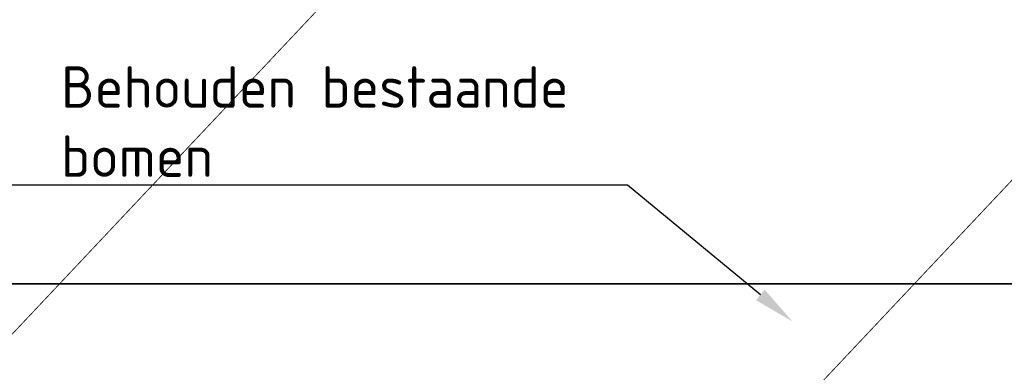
# Model space of a CAD drawing. Header units: metres. Extents: x 141698 to 145319, y 411539 to 418441.
# Tile 106 of 108: x 143930 to 144049, y 418214 to 418256. Entities that reach past the tile are written whole.
import ezdxf
from ezdxf import colors
from ezdxf.entities.mleader import LeaderData, LeaderLine
from ezdxf.math import Vec2, Vec3

# ---------------------------------------------------------------- set-up
doc = ezdxf.new("R2010")
doc.units = ezdxf.units.M
doc.linetypes.add('CENTRE', pattern=[50, 31.25, -6.25, 6.25, -6.25])
doc.layers.add('beschermingszone binnenkant', color=170, linetype='CENTRE')
doc.layers.add('buitenbeschermingszone binnenkant', color=14, linetype='CENTRE')
doc.layers.add('N-WE-OG-HULPLIJN-G', color=50, linetype='Continuous', lineweight=35, plot=False)
doc.layers.add('X-XX-AL-VERWIJZING_AANZICHT-T25', color=7, linetype='Continuous', lineweight=25)
doc.styles.add('NLCS-ISO-M2000-T25', font='NLCS-ISO.ttf', dxfattribs={"height": 5})

msp = doc.modelspace()

# ---------------------------------------------------------------- linework, layer by layer
at = {"layer": 'beschermingszone binnenkant', "ltscale": 0.25, "const_width": 0.1, "flags": 128}
msp.add_lwpolyline([(144015.8984451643, 418354.1622263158), (144001.1580453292, 418337.1863722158), (143991.0370453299, 418323.3833722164), (143985.0880453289, 418315.2703722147), (144004.5220453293, 418297.8553722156), (143996.0400453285, 418288.8873722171), (143987.5500453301, 418279.8793722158), (143928.3080453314, 418217.0183722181), (143906.6940453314, 418190.5953722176), (143899.6610453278, 418183.6253722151), (143874.6370453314, 418163.5263722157), (143866.8590453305, 418158.4433722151), (143842.0980453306, 418145.5203722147), (143837.0120453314, 418143.2353722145), (143822.3390453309, 418137.6503722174), (143794.8880453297, 418126.0003722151), (143768.3440453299, 418111.5583722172), (143755.0290453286, 418106.7123722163), (143723.378045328, 418100.3013722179), (143712.9720453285, 418098.1943722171), (143712.7840453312, 418098.1563722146), (143712.3800453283, 418098.0763722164), (143703.4030453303, 418096.2973722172), (143652.1370453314, 418086.1383722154), (143648.8730453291, 418085.6093722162), (143618.8510453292, 418081.8063722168), (143605.0570453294, 418082.0723722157), (143586.253045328, 418085.1953722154), (143556.1550453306, 418090.1943722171), (143502.7310453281, 418134.966372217), (143497.0050453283, 418140.6583722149), (143433.8080453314, 418215.1883722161), (143406.0510453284, 418251.7763722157), (143402.3610453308, 418255.6373722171), (143401.5610453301, 418256.5053722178), (143372.2840453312, 418314.5193722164), (143350.2210453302, 418348.1283722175), (143346.2595867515, 418354.1622263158)], dxfattribs=at)
at = {"layer": 'buitenbeschermingszone binnenkant', "ltscale": 0.25, "const_width": 0.1}
msp.add_lwpolyline([(144137.8383453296, 418322.2328412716), (144122.5130453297, 418317.2143722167), (144106.3410453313, 418303.4853722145), (144099.1370453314, 418296.2443722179), (144090.4990453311, 418287.5553722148), (144079.3670453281, 418274.7333722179), (144056.95804533, 418244.1743722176), (143984.6930453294, 418167.4943722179), (143956.6260453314, 418133.1823722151), (143912.2240453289, 418097.5193722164), (143870.4180453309, 418075.7003722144), (143850.3370453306, 418068.0583722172), (143827.5380453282, 418058.3813722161), (143787.9900453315, 418036.8643722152), (143727.6130453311, 418024.6363722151), (143662.5330453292, 418011.7403722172), (143610.4720453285, 418005.1453722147), (143523.6720453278, 418019.5613722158), (143446.5540453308, 418084.1903722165), (143375.9590453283, 418167.4453722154), (143343.4700453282, 418201.4383722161), (143271.0890453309, 418282.8043722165), (143236.6160453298, 418335.3173722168), (143230.2861815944, 418354.1622263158)], dxfattribs=at)
at = {"layer": 'N-WE-OG-HULPLIJN-G', "flags": 128}
msp.add_lwpolyline([(145319.399209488, 418224.3800151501), (141698.3156291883, 418224.3800151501), (141698.3156291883, 415506.2803347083), (145319.399209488, 415506.2803347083)], close=True, dxfattribs=at)

# ---------------------------------------------------------------- leaders
at = {"layer": 'X-XX-AL-VERWIJZING_AANZICHT-T25'}
ml = msp.add_multileader_mtext('Standard', dxfattribs=at)
ml.set_content('Behouden bestaande\\Pbomen', color=256, style='NLCS-ISO-M2000-T25')
ml.set_leader_properties(color=256, linetype='ByLayer', lineweight=-1)
ml.build(insert=Vec2(0, 0))
ml.multileader.update_dxf_attribs({"text_left_attachment_type": 5, "text_right_attachment_type": 5, "dogleg_length": 5, "arrow_head_size": 5})
ctx = ml.context
ctx.base_point, ctx.char_height, ctx.arrow_head_size, ctx.landing_gap_size, ctx.plane_origin = Vec3(143933.6158709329, 418236.2679412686), 5, 5, 1.8, Vec3(144016.2972131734, 418217.3842300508)
ctx.left_attachment, ctx.right_attachment = 5, 5
notes = []
notes.append((ctx, [(1, (1, 1, 0), (144003.7158709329, 418236.2679412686), (-1, 0), 5, [(0, [(144023.5978453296, 418219.8561722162)], 0, [])])]))
ctx.mtext.insert, ctx.mtext.flow_direction = Vec3(143935.4158709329, 418250.6012746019), 5
for ctx, leaders in notes:
    for number, flags, end, landing, length, lines in leaders:
        leader = LeaderData()
        leader.index, (leader.has_last_leader_line, leader.has_dogleg_vector, leader.attachment_direction) = number, flags
        leader.last_leader_point, leader.dogleg_vector, leader.dogleg_length = Vec3(end), Vec3(landing), length
        for number, points, colour, breaks in lines:
            line = LeaderLine()
            line.index, line.vertices, line.color, line.breaks = number, Vec3.list(points), colors.encode_raw_color(colour), breaks
            leader.lines.append(line)
        ctx.leaders.append(leader)

doc.saveas('drawing.dxf')
